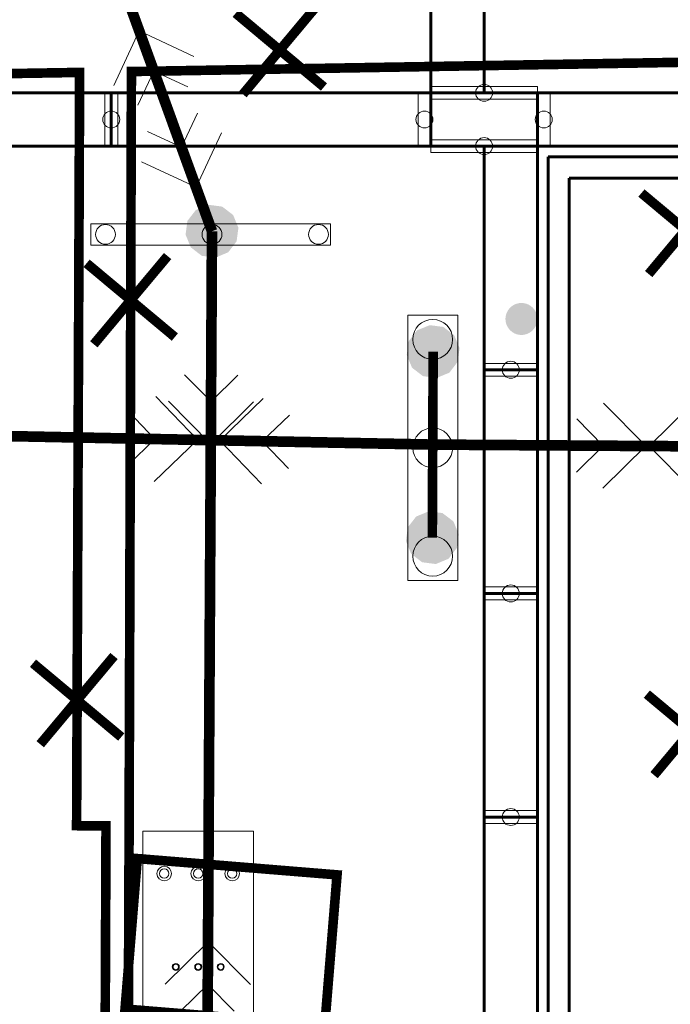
# Model space of a CAD drawing. Header units: millimetres. Extents: x 0 to 420, y 0 to 297.
# Tile 17 of 43: x 100 to 112, y 201 to 220. Entities that reach past the tile are written whole.
import ezdxf

# ---------------------------------------------------------------- set-up
doc = ezdxf.new("R2010")
doc.units = ezdxf.units.MM
for name, pattern in [('K5LT32769', [0]), ('K5LT32772', [0]), ('K5LT_BASIC', [0]), ('K5LT_THIN', [0])]:
    doc.linetypes.add(name, pattern=pattern)
for name, color, linetype, true_color in [('Демонтаж', 7, 'Continuous', 0x666666), ('План ПС', 7, 'Continuous', 0x666666), ('Существующее оборудование', 7, 'Continuous', 0x7f7f7f), ('Топосъемка', 7, 'Continuous', 0x7f7f7f)]:
    doc.layers.add(name, color=color, linetype=linetype, true_color=true_color)

# ---------------------------------------------------------------- blocks, each defined once
blk = doc.blocks.new('U155')
at = {"layer": 'Существующее оборудование', "linetype": 'K5LT_THIN', "lineweight": 18}
for p, q in [((102.335, 204.448), (104.414, 204.448)), ((102.335, 200.598), (102.335, 204.448)), ((104.414, 200.598), (104.414, 204.448)), ((102.332, 200.598), (104.411, 200.598))]:
    blk.add_line(p, q, dxfattribs=at)
for centre, radius, start, end in [((102.739, 203.651), 0.137, 0, 180), ((103.377, 203.651), 0.137, 0, 180), ((104.016, 203.651), 0.137, 0, 180), ((102.739, 203.651), 0.137, 180, 0), ((102.739, 203.651), 0.0881, 0, 180), ((102.739, 203.651), 0.0881, 180, 0), ((103.377, 203.651), 0.137, 180, 0), ((103.377, 203.651), 0.0881, 0, 180), ((103.377, 203.651), 0.0881, 180, 0), ((104.016, 203.651), 0.137, 180, 0), ((104.016, 203.651), 0.0881, 0, 180), ((104.016, 203.651), 0.0881, 180, 0), ((102.956, 201.897), 0.0657, 0, 180), ((102.956, 201.897), 0.052, 0, 180), ((103.377, 201.897), 0.0657, 0, 180), ((103.377, 201.897), 0.052, 0, 180), ((103.8, 201.897), 0.0657, 0, 180), ((103.8, 201.897), 0.052, 0, 180), ((102.956, 201.897), 0.0657, 180, 0), ((102.956, 201.897), 0.052, 180, 0), ((103.377, 201.897), 0.0657, 180, 0), ((103.377, 201.897), 0.052, 180, 0), ((103.8, 201.897), 0.0657, 180, 0), ((103.8, 201.897), 0.052, 180, 0)]:
    blk.add_arc(centre, radius, start, end, dxfattribs=at)
blk = doc.blocks.new('U157')
at = {"layer": 'Существующее оборудование', "linetype": 'K5LT_THIN', "lineweight": 18}
for p, q in [((105.862, 215.854), (101.364, 215.854)), ((101.364, 215.854), (101.364, 215.454)), ((105.862, 215.454), (105.862, 215.854)), ((101.364, 215.454), (105.862, 215.454))]:
    blk.add_line(p, q, dxfattribs=at)
for centre, start, end in [((101.636, 215.654), 0, 180), ((103.636, 215.654), 0, 180), ((105.636, 215.654), 0, 180), ((101.636, 215.654), 180, 0), ((103.636, 215.654), 180, 0), ((105.636, 215.654), 180, 0)]:
    blk.add_arc(centre, 0.186, start, end, dxfattribs=at)
blk = doc.blocks.new('U159')
at = {"layer": 'Существующее оборудование', "linetype": 'K5LT_THIN', "lineweight": 18}
for p, q in [((107.311, 214.138), (108.251, 214.138)), ((107.311, 209.154), (107.311, 214.138)), ((108.251, 214.138), (108.251, 209.154)), ((108.251, 209.154), (107.311, 209.154))]:
    blk.add_line(p, q, dxfattribs=at)
for centre, start, end in [((107.78, 213.682), 0, 180), ((107.78, 213.682), 180, 0), ((107.781, 211.646), 0, 180), ((107.781, 211.646), 180, 0), ((107.78, 209.611), 0, 180), ((107.78, 209.611), 180, 0)]:
    blk.add_arc(centre, 0.374, start, end, dxfattribs=at)
blk = doc.blocks.new('U162')
at = {"layer": 'План ПС', "linetype": 'K5LT_BASIC', "lineweight": 60}
for p, q in [((107.745, 220.912), (107.745, 218.312)), ((108.745, 218.312), (108.745, 220.912)), ((101.745, 218.312), (95.745, 218.312)), ((107.745, 218.312), (101.745, 218.312)), ((101.745, 218.312), (101.745, 217.312)), ((101.745, 217.312), (101.745, 218.312)), ((107.745, 218.312), (108.745, 218.312)), ((107.745, 217.312), (107.745, 218.312)), ((108.745, 218.312), (109.745, 218.312)), ((113.745, 218.312), (109.745, 218.312)), ((109.745, 218.312), (109.745, 217.312)), ((95.745, 217.312), (101.745, 217.312)), ((101.745, 217.312), (107.745, 217.312)), ((107.745, 217.312), (108.745, 217.312)), ((109.745, 217.312), (108.745, 217.312)), ((108.745, 217.312), (108.745, 213.112)), ((109.745, 217.312), (113.745, 217.312)), ((109.745, 213.112), (109.745, 217.312)), ((108.745, 213.112), (109.745, 213.112)), ((109.745, 213.112), (108.745, 213.112)), ((108.745, 213.112), (108.745, 208.912)), ((109.745, 208.912), (109.745, 213.112)), ((108.745, 208.912), (109.745, 208.912)), ((109.745, 208.912), (108.745, 208.912)), ((108.745, 208.912), (108.745, 204.712)), ((109.745, 204.712), (109.745, 208.912)), ((108.745, 204.712), (109.745, 204.712)), ((109.745, 204.712), (108.745, 204.712)), ((108.745, 204.712), (108.745, 200.512)), ((109.745, 200.512), (109.745, 204.712))]:
    blk.add_line(p, q, dxfattribs=at)
at = {"layer": 'План ПС', "linetype": 'K5LT_THIN', "lineweight": 18}
for p, q in [((107.745, 218.432), (109.745, 218.432)), ((107.745, 218.192), (107.745, 218.432)), ((109.745, 218.432), (109.745, 218.192)), ((101.625, 217.312), (101.625, 218.312)), ((101.625, 218.312), (101.865, 218.312)), ((101.865, 218.312), (101.865, 217.312)), ((107.505, 217.312), (107.505, 218.312)), ((107.505, 218.312), (107.745, 218.312)), ((107.745, 218.312), (107.745, 217.312)), ((109.745, 217.312), (109.745, 218.312)), ((109.745, 218.312), (109.985, 218.312)), ((109.985, 218.312), (109.985, 217.312)), ((109.745, 218.192), (107.745, 218.192)), ((101.865, 217.312), (101.625, 217.312)), ((107.745, 217.312), (107.505, 217.312)), ((107.745, 217.432), (109.745, 217.432)), ((107.745, 217.192), (107.745, 217.432)), ((109.745, 217.432), (109.745, 217.192)), ((109.985, 217.312), (109.745, 217.312)), ((109.745, 217.192), (107.745, 217.192)), ((108.745, 213.232), (109.745, 213.232)), ((108.745, 212.992), (108.745, 213.232)), ((109.745, 213.232), (109.745, 212.992)), ((109.745, 212.992), (108.745, 212.992)), ((108.745, 209.032), (109.745, 209.032)), ((108.745, 208.792), (108.745, 209.032)), ((109.745, 209.032), (109.745, 208.792)), ((109.745, 208.792), (108.745, 208.792)), ((108.745, 204.832), (109.745, 204.832)), ((108.745, 204.592), (108.745, 204.832)), ((109.745, 204.832), (109.745, 204.592)), ((109.745, 204.592), (108.745, 204.592))]:
    blk.add_line(p, q, dxfattribs=at)
for centre, start, end in [((108.745, 218.312), 0, 180), ((108.745, 218.312), 180, 0), ((101.745, 217.812), 0, 180), ((107.625, 217.812), 0, 180), ((109.865, 217.812), 0, 180), ((101.745, 217.812), 180, 0), ((107.625, 217.812), 180, 0), ((109.865, 217.812), 180, 0), ((108.745, 217.312), 0, 180), ((108.745, 217.312), 180, 0), ((109.245, 213.112), 0, 180), ((109.245, 213.112), 180, 0), ((109.245, 208.912), 0, 180), ((109.245, 208.912), 180, 0), ((109.245, 204.712), 0, 180), ((109.245, 204.712), 180, 0)]:
    blk.add_arc(centre, 0.159, start, end, dxfattribs=at)
blk = doc.blocks.new('U201')
at = {"layer": 'Топосъемка'}
blk.add_hatch(color=256, dxfattribs=at).paths.add_polyline_path([(109.551, 213.785), (109.58, 213.797), (109.607, 213.812), (109.632, 213.83), (109.655, 213.85), (109.676, 213.873), (109.695, 213.898), (109.711, 213.924), (109.724, 213.952), (109.734, 213.982), (109.741, 214.012), (109.745, 214.042), (109.746, 214.073), (109.744, 214.104), (109.738, 214.135), (109.73, 214.164), (109.718, 214.193), (109.703, 214.22), (109.686, 214.246), (109.666, 214.27), (109.644, 214.291), (109.619, 214.311), (109.593, 214.327), (109.565, 214.341), (109.536, 214.352), (109.506, 214.36), (109.476, 214.364), (109.445, 214.366), (109.414, 214.364), (109.383, 214.359), (109.354, 214.351), (109.341, 214.347), (109.313, 214.334), (109.286, 214.319), (109.261, 214.301), (109.237, 214.281), (109.216, 214.258), (109.198, 214.233), (109.182, 214.207), (109.169, 214.179), (109.158, 214.15), (109.151, 214.12), (109.147, 214.089), (109.146, 214.058), (109.149, 214.027), (109.154, 213.996), (109.163, 213.967), (109.175, 213.938), (109.189, 213.911), (109.207, 213.885), (109.227, 213.861), (109.249, 213.84), (109.273, 213.821), (109.299, 213.804), (109.327, 213.79), (109.356, 213.779), (109.386, 213.772), (109.417, 213.767), (109.448, 213.766), (109.479, 213.767), (109.509, 213.772), (109.539, 213.78)])
blk = doc.blocks.new('U235')
at = {"layer": 'Топосъемка'}
blk.add_hatch(color=256, dxfattribs=at).paths.add_polyline_path([(107.708, 210.454), (107.469, 210.355), (107.311, 210.15), (107.277, 209.894), (107.376, 209.654), (107.581, 209.497), (107.838, 209.463), (108.077, 209.562), (108.235, 209.767), (108.268, 210.024), (108.17, 210.263), (107.964, 210.42)])
blk = doc.blocks.new('U250')
at = {"layer": 'Топосъемка'}
blk.add_hatch(color=256, dxfattribs=at).paths.add_polyline_path([(107.724, 213.949), (107.484, 213.851), (107.327, 213.645), (107.293, 213.389), (107.392, 213.15), (107.597, 212.992), (107.854, 212.958), (108.093, 213.057), (108.25, 213.262), (108.284, 213.519), (108.185, 213.758), (107.98, 213.916)])
blk = doc.blocks.new('U251')
at = {"layer": 'Топосъемка'}
blk.add_hatch(color=256, dxfattribs=at).paths.add_polyline_path([(103.571, 216.21), (103.332, 216.111), (103.174, 215.906), (103.14, 215.649), (103.239, 215.41), (103.444, 215.252), (103.701, 215.218), (103.94, 215.317), (104.098, 215.523), (104.132, 215.779), (104.033, 216.018), (103.827, 216.176)])
blk = doc.blocks.new('U267')
at = {"layer": 'Топосъемка', "linetype": 'K5LT32772', "lineweight": 20}
for p, q in [((102.757, 201.573), (103.562, 202.369)), ((103.542, 198.869), (103.562, 202.369)), ((103.562, 202.369), (104.357, 201.564)), ((103.557, 201.569), (103.054, 201.072)), ((104.054, 201.066), (103.557, 201.569))]:
    blk.add_line(p, q, dxfattribs=at)
blk = doc.blocks.new('U268')
at = {"layer": 'Топосъемка', "linetype": 'K5LT32772', "lineweight": 20}
for p, q in [((103.781, 211.786), (104.597, 212.57)), ((105.091, 212.26), (104.581, 211.77)), ((107.281, 211.716), (103.781, 211.786)), ((104.565, 210.97), (103.781, 211.786)), ((104.581, 211.77), (105.071, 211.26))]:
    blk.add_line(p, q, dxfattribs=at)
blk = doc.blocks.new('U272')
at = {"layer": 'Топосъемка', "linetype": 'K5LT32772', "lineweight": 20}
for p, q in [((111.845, 211.679), (112.651, 212.474)), ((113.149, 212.171), (112.645, 211.674)), ((115.345, 211.656), (111.845, 211.679)), ((112.64, 210.874), (111.845, 211.679)), ((112.645, 211.674), (113.142, 211.171))]:
    blk.add_line(p, q, dxfattribs=at)
blk = doc.blocks.new('U284')
at = {"layer": 'Топосъемка', "linetype": 'K5LT32772', "lineweight": 20}
for p, q in [((103.633, 215.214), (103.614, 211.714)), ((103.618, 212.514), (103.121, 213.017)), ((104.121, 213.011), (103.618, 212.514)), ((102.818, 212.519), (103.614, 211.714)), ((103.614, 211.714), (104.418, 212.51))]:
    blk.add_line(p, q, dxfattribs=at)
blk = doc.blocks.new('U285')
at = {"layer": 'Топосъемка', "linetype": 'K5LT32772', "lineweight": 20}
for p, q in [((101.791, 218.449), (102.27, 219.474)), ((102.27, 219.474), (103.295, 218.995)), ((103.465, 216.184), (102.27, 219.474)), ((102.543, 218.722), (102.244, 218.081)), ((103.184, 218.423), (102.543, 218.722))]:
    blk.add_line(p, q, dxfattribs=at)
blk = doc.blocks.new('U287')
at = {"layer": 'Топосъемка', "linetype": 'K5LT32772', "lineweight": 20}
for p, q in [((102.142, 219.828), (103.337, 216.538)), ((103.363, 217.931), (103.063, 217.29)), ((103.063, 217.29), (102.423, 217.589)), ((103.337, 216.538), (103.815, 217.563)), ((102.311, 217.017), (103.337, 216.538))]:
    blk.add_line(p, q, dxfattribs=at)
blk = doc.blocks.new('U306')
at = {"layer": 'Топосъемка', "linetype": 'K5LT32772', "lineweight": 20}
for p, q in [((111.781, 211.68), (110.986, 212.485)), ((110.484, 212.188), (110.981, 211.685)), ((108.281, 211.703), (111.781, 211.68)), ((110.981, 211.685), (110.477, 211.188)), ((110.975, 210.885), (111.781, 211.68))]:
    blk.add_line(p, q, dxfattribs=at)
blk = doc.blocks.new('U309')
at = {"layer": 'Топосъемка', "linetype": 'K5LT32772', "lineweight": 20}
for p, q in [((103.364, 211.795), (102.58, 212.61)), ((102.074, 212.32), (102.564, 211.811)), ((99.864, 211.865), (103.364, 211.795)), ((102.564, 211.811), (102.054, 211.321)), ((102.548, 211.011), (103.364, 211.795))]:
    blk.add_line(p, q, dxfattribs=at)
blk = doc.blocks.new('U328')
at = {"layer": 'План ПС', "linetype": 'K5LT_BASIC', "lineweight": 60}
for p, q in [((109.945, 217.112), (126.245, 217.112)), ((109.945, 195.712), (109.945, 217.112)), ((110.345, 216.712), (125.845, 216.712)), ((110.345, 196.112), (110.345, 216.712))]:
    blk.add_line(p, q, dxfattribs=at)

msp = doc.modelspace()

# ---------------------------------------------------------------- linework, layer by layer
at = {"layer": 'Демонтаж', "linetype": 'K5LT_THIN', "const_width": 0.18}
for points in [[(104.080635, 219.80728), (105.737711, 218.421747), (104.909173, 219.114513), (105.601939, 219.943051), (104.216407, 218.285976)], [(111.699072, 216.430287), (113.356147, 215.044754), (112.52761, 215.737521), (113.220376, 216.566058), (111.834843, 214.908983)], [(101.281418, 215.111305), (102.938494, 213.725773), (102.109956, 214.418539), (102.802723, 215.247077), (101.41719, 213.590001)], [(100.274816, 207.600091), (101.931892, 206.214558), (101.103354, 206.907324), (101.79612, 207.735862), (100.410587, 206.078787)], [(111.800341, 207.020125), (113.457416, 205.634593), (112.628878, 206.327359), (113.321645, 207.155897), (111.936112, 205.498821)]]:
    msp.add_lwpolyline(points, dxfattribs=at)
at = {"layer": 'Топосъемка', "linetype": 'K5LT32772', "const_width": 0.2}
for points in [[(101.970921, 220.297742), (103.635785, 215.714143)], [(103.635785, 215.714143), (103.539374, 198.368916)], [(99.364318, 211.87463), (107.780652, 211.706139)], [(107.780652, 211.706139), (115.845191, 211.652792)]]:
    msp.add_lwpolyline(points, dxfattribs=at)
at = {"layer": 'Топосъемка', "linetype": 'K5LT32769', "const_width": 0.18}
for points in [[(128.898104, 214.410462), (127.806675, 214.409639), (128.088522, 219.547567), (121.582077, 219.420967), (121.56888, 219.038785), (116.032308, 218.945783), (116.099492, 214.946156), (115.366809, 214.933849), (115.299625, 218.933476), (102.123044, 218.712143), (102.079768, 204.514994), (102.024135, 190.65797), (101.590132, 190.659712), (101.645886, 204.546868), (101.093886, 204.549084), (101.150681, 218.695809), (93.796496, 218.572277)], [(107.772685, 209.958535), (107.788619, 213.453742)], [(105.818613, 201.597887), (105.753546, 200.800503), (102.003112, 201.106536), (102.23365, 203.931778), (105.984084, 203.625745), (105.753546, 200.800503)]]:
    msp.add_lwpolyline(points, dxfattribs=at)

# ---------------------------------------------------------------- block references
at = {"layer": 'План ПС'}
for name in ['U162', 'U328']:
    msp.add_blockref(name, (0, 0), dxfattribs=at)
at = {"layer": 'Существующее оборудование'}
for name in ['U157', 'U159', 'U155']:
    msp.add_blockref(name, (0, 0), dxfattribs=at)
at = {"layer": 'Топосъемка'}
for name in ['U287', 'U285', 'U251', 'U284', 'U201', 'U250', 'U309', 'U268', 'U306', 'U272', 'U235', 'U267']:
    msp.add_blockref(name, (0, 0), dxfattribs=at)

doc.saveas('drawing.dxf')
